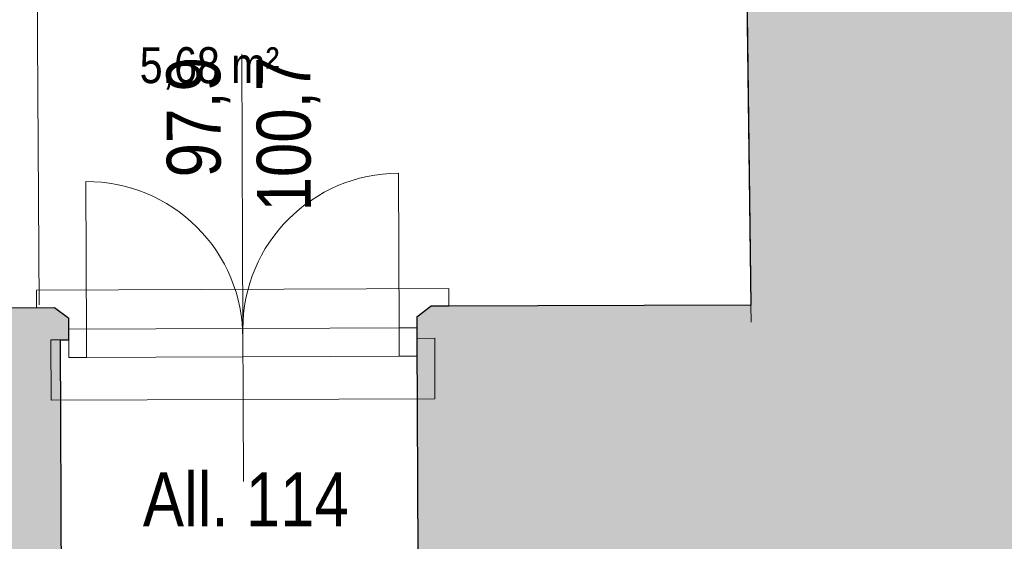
# Model space of a CAD drawing. Extents: x -6068 to 35118, y -17738 to 67348.
# Tile 105 of 243: x 1281 to 1557, y -1738 to -1592. Entities that reach past the tile are written whole.
import ezdxf
from ezdxf.enums import TextEntityAlignment as Align

# ---------------------------------------------------------------- set-up
doc = ezdxf.new("R2010")
doc.units = 0
doc.header["$LTSCALE"] = 15
doc.linetypes.add('Continua', pattern=[0])
doc.linetypes.add('Cui_CONTINU', pattern=[0])
doc.layers.get('0').update_dxf_attribs({"linetype": 'CONTINUOUS'})
for name, color, linetype in [('EDL_RDJ murs & cloisons', 5, 'CONTINUOUS'), ('PIS-fond de plan', 7, 'Cui_CONTINU'), ('Poutre - NIVEAUX', 32, 'CONTINUOUS')]:
    doc.layers.add(name, color=color, linetype=linetype)
for name, color, linetype, lineweight, true_color in [('Enveloppe - NIVEAUX - Style par défaut', 7, 'Continua', 0, 0x000000), ('Fenêtre - Cadre - NIVEAUX - Style par défaut', 7, 'Continua', 0, 0x000000), ('Fenêtre - Mesures - NIVEAUX - Style par défaut', 7, 'Continua', 0, 0x000000), ('Fenêtre - Ouvertures - NIVEAUX - Style par défaut', 7, 'Continua', 0, 0x000000), ('Pièce - Notes - NIVEAUX - Style par défaut', 7, 'Continua', 0, 0x000000)]:
    doc.layers.add(name, color=color, linetype=linetype, lineweight=lineweight, true_color=true_color)
doc.styles.add('Arial Narrow', font='ARIALN.TTF')
doc.styles.add('MtXpl_Arial_Narrow', font='ARIALN.TTF')

# ---------------------------------------------------------------- blocks, each defined once
blk = doc.blocks.new('EDL_RDJ plan_2025 10 17')
at = {"layer": 'EDL_RDJ murs & cloisons', "linetype": 'Continuous', "ltscale": 0.08}
h = blk.add_hatch(color=9, dxfattribs=at)
h.dxf.hatch_style = 1
h.paths.add_polyline_path([(1410.5, -1672.27), (1406.51, -1675.29), (1406.54, -1681.29), (1406.78, -1742.22), (1406.78, -1751.22), (1497.03, -1751.24), (1496.32, -1789.52), (1495.65, -1823.05), (1495.64, -1827.8), (1510.94, -1827.61), (1554.45, -1827.09), (1569.9, -1827.19), (1638.24, -1827.64), (1706.59, -1828.09), (1706.61, -1795.13), (1707.02, -1791.75), (1706.99, -1782.75), (1706.47, -1782.8), (1701.58, -1732.74), (1595.97, -1733.16), (1596.02, -1721.59), (1581.02, -1721.54), (1581.94, -1464.52), (1574.08, -1464.55), (1573.7, -1345.92), (1495.31, -1346.17), (1496.75, -1442.28), (1415.22, -1443.59), (1416.49, -1522.77), (1498.51, -1523.19), (1500.38, -1671.93)])
h = blk.add_hatch(color=9, dxfattribs=at)
h.dxf.hatch_style = 1
h.paths.add_polyline_path([(811.18, -1673.61), (809.17, -1676.61), (809.16, -1682.61), (808.91, -1740.23), (806.52, -1740.22), (806.48, -1749.22), (838.74, -1749.35), (1306.63, -1751.21), (1306.36, -1681.67), (1308.68, -1681.67), (1308.66, -1675.67), (1304.64, -1672.68), (1121.27, -1673.39), (1120.63, -1625.77), (1110.63, -1625.91), (1111.27, -1673.43)])
at = {"color": 161, "linetype": 'Continua', "lineweight": 13, "ltscale": 0.1, "true_color": 0x7599ff}
for p, q in [((1299.63, -1667.7), (1415.48, -1667.25)), ((1299.64, -1672.7), (1299.63, -1667.7)), ((1415.48, -1667.25), (1415.5, -1672.25)), ((1304.64, -1672.68), (1299.64, -1672.7)), ((1308.66, -1675.67), (1304.64, -1672.68)), ((1410.5, -1672.27), (1406.51, -1675.29)), ((1415.5, -1672.25), (1410.5, -1672.27)), ((1308.68, -1681.67), (1308.66, -1675.67)), ((1406.51, -1675.29), (1406.54, -1681.29)), ((1303.68, -1681.69), (1308.68, -1681.67)), ((1303.75, -1698.68), (1303.68, -1681.69)), ((1406.54, -1681.29), (1411.54, -1681.27)), ((1411.54, -1681.27), (1411.6, -1698.27)), ((1411.6, -1698.27), (1303.75, -1698.68))]:
    blk.add_line(p, q, dxfattribs=at)
at = {"layer": 'EDL_RDJ murs & cloisons', "linetype": 'Continuous', "ltscale": 0.08}
for points in [[(1410.5, -1672.27), (1406.51, -1675.29), (1406.54, -1681.29), (1406.78, -1742.22), (1406.78, -1751.22), (1497.03, -1751.24), (1496.32, -1789.52), (1495.65, -1823.05), (1495.64, -1827.8), (1510.94, -1827.61), (1554.45, -1827.09), (1569.9, -1827.19), (1638.24, -1827.64)], [(1573.7, -1345.92), (1495.31, -1346.17), (1496.75, -1442.28), (1415.22, -1443.59), (1416.49, -1522.77), (1498.51, -1523.19), (1500.38, -1671.93), (1410.5, -1672.27)], [(811.18, -1673.61), (809.17, -1676.61), (809.16, -1682.61), (808.91, -1740.23), (806.52, -1740.22), (806.48, -1749.22), (838.74, -1749.35), (1306.63, -1751.21), (1306.36, -1681.67), (1308.68, -1681.67), (1308.66, -1675.67), (1304.64, -1672.68), (1121.27, -1673.39), (1120.63, -1625.77), (1110.63, -1625.91), (1111.27, -1673.43), (811.18, -1673.61)]]:
    blk.add_lwpolyline(points, dxfattribs=at)
at = {"layer": 'Enveloppe - NIVEAUX - Style par défaut', "color": 18, "linetype": 'Continua', "lineweight": 20, "ltscale": 0.1, "true_color": 0x000000}
for p, q in [((1498.51, -1523.19), (1500.38, -1671.93)), ((1304.64, -1672.68), (1121.27, -1673.39)), ((1308.66, -1675.67), (1304.64, -1672.68)), ((1410.5, -1672.27), (1406.51, -1675.29)), ((1500.38, -1671.93), (1410.5, -1672.27)), ((1500.44, -1676.78), (1500.38, -1671.93)), ((1308.68, -1681.67), (1308.66, -1675.67)), ((1406.51, -1675.29), (1406.54, -1681.29))]:
    blk.add_line(p, q, dxfattribs=at)
at = {"layer": 'Fenêtre - Cadre - NIVEAUX - Style par défaut', "color": 161, "linetype": 'Continua', "lineweight": 13, "ltscale": 0.1, "true_color": 0x7599ff}
for p, q in [((1308.67, -1678.67), (1406.53, -1678.29)), ((1308.67, -1678.67), (1313.67, -1678.65)), ((1308.7, -1686.67), (1308.67, -1678.67)), ((1308.7, -1686.67), (1308.67, -1678.67)), ((1313.67, -1678.65), (1313.7, -1686.65)), ((1401.53, -1678.31), (1406.53, -1678.29)), ((1401.56, -1686.31), (1401.53, -1678.31)), ((1406.53, -1678.29), (1406.56, -1686.29)), ((1406.53, -1678.29), (1406.56, -1686.29)), ((1406.56, -1686.29), (1308.7, -1686.67)), ((1313.7, -1686.65), (1308.7, -1686.67)), ((1406.56, -1686.29), (1401.56, -1686.31))]:
    blk.add_line(p, q, dxfattribs=at)
at = {"layer": 'Fenêtre - Mesures - NIVEAUX - Style par défaut', "color": 161, "linetype": 'Continua', "lineweight": 13, "ltscale": 0.1, "true_color": 0x7599ff}
for q in [(1357.3, -1601.45), (1357.76, -1721.48)]:
    blk.add_line((1357.51, -1655.38), q, dxfattribs=at)
at = {"layer": 'Fenêtre - Ouvertures - NIVEAUX - Style par défaut', "color": 161, "linetype": 'Continua', "lineweight": 13, "ltscale": 0.1, "true_color": 0x7599ff}
for p, q in [((1401.53, -1678.81), (1401.36, -1634.88)), ((1313.68, -1681.15), (1313.51, -1637.22)), ((1313.67, -1678.65), (1313.7, -1686.65)), ((1357.6, -1678.48), (1357.63, -1686.48)), ((1357.6, -1678.48), (1357.63, -1686.48)), ((1401.53, -1678.31), (1401.56, -1686.31))]:
    blk.add_line(p, q, dxfattribs=at)
at = {"layer": 'Fenêtre - Ouvertures - NIVEAUX - Style par défaut', "color": 161, "linetype": 'Continua', "lineweight": 5, "ltscale": 0.1, "true_color": 0x7599ff}
for centre, start, end in [((1401.53, -1678.81), 90.221, 180), ((1313.68, -1681.15), 0, 90.221)]:
    blk.add_arc(centre, 43.93, start, end, dxfattribs=at)
at = {"layer": 'Poutre - NIVEAUX', "linetype": 'Continua', "lineweight": 13, "ltscale": 0.1}
blk.add_lwpolyline([(1299.39, -1522.22), (1300.4, -1671.83)], dxfattribs=at)
at = {"layer": 'Fenêtre - Mesures - NIVEAUX - Style par défaut', "color": 161, "linetype": 'Continuous', "true_color": 0x7599ff, "style": 'MtXpl_Arial_Narrow'}
for s, p in [('100,7', (1376.73, -1645.6)), ('97,9', (1351.39, -1636.02))]:
    blk.add_text(s, height=15.153, rotation=90.221, dxfattribs=at).set_placement(p)
blk.add_text('All. 114', height=15.153, dxfattribs=at).set_placement((1329.5, -1734.12))
at = {"layer": 'Pièce - Notes - NIVEAUX - Style par défaut', "color": 8, "true_color": 0x808080, "style": 'Arial Narrow'}
blk.add_text('5,68 m²', height=10.103, dxfattribs=at).set_placement((1348.24, -1599.48), align=Align.TOP_CENTER)

msp = doc.modelspace()

# ---------------------------------------------------------------- block references
at = {"layer": 'PIS-fond de plan'}
msp.add_blockref('EDL_RDJ plan_2025 10 17', (-14.33, 0), dxfattribs=at)

doc.saveas('drawing.dxf')
